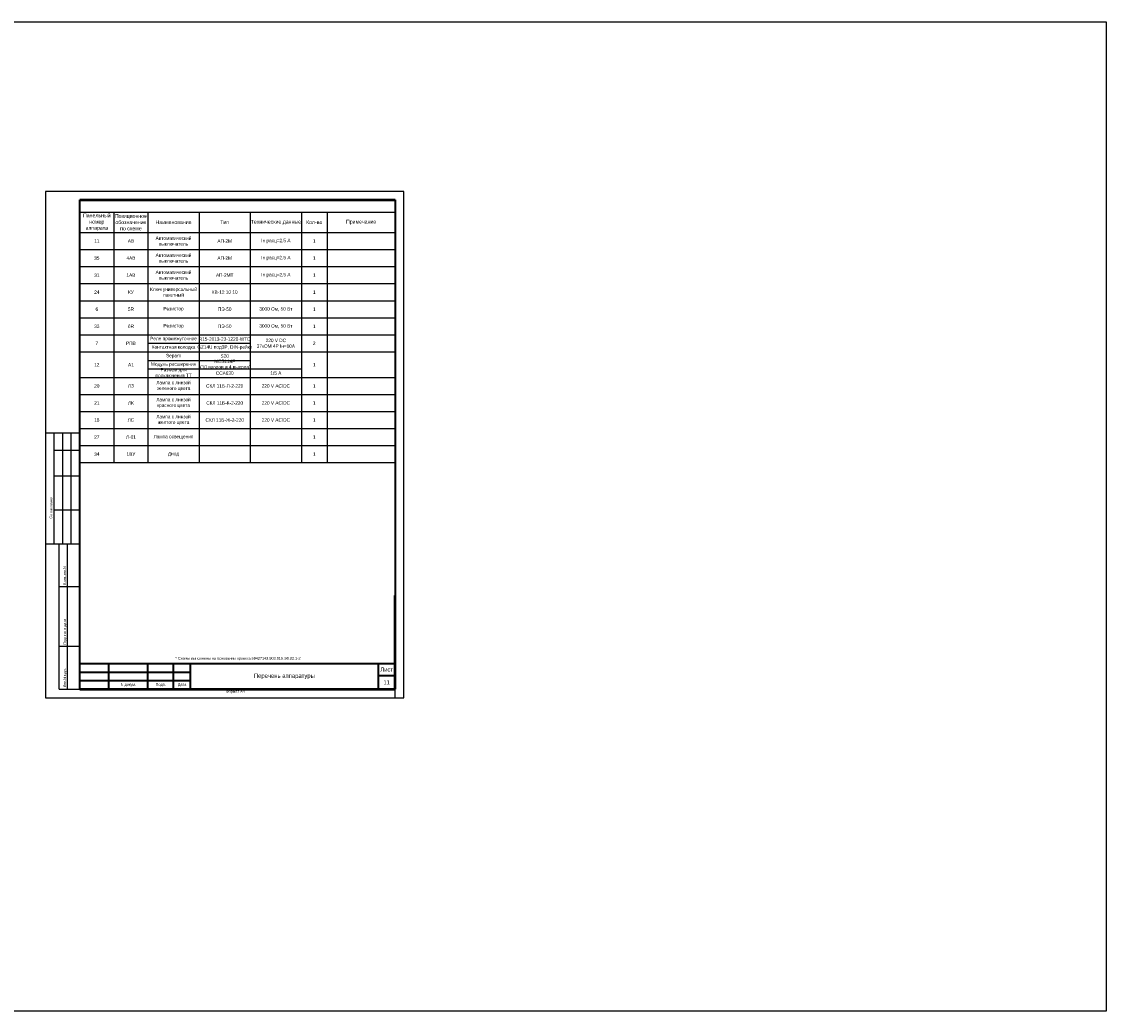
# Model space of a CAD drawing. Header units: millimetres. Extents: x 7700 to 12777, y -2533 to 2568.
# Tile 74 of 74: x 12140 to 12777, y 1295 to 1876. Entities that reach past the tile are written whole.
import ezdxf

# ---------------------------------------------------------------- set-up
doc = ezdxf.new("R2010")
doc.units = ezdxf.units.MM
doc.layers.add('основная 0.5', color=7, linetype='Continuous', lineweight=50)
doc.styles.add('SIMPLEX', font='txt', dxfattribs={"height": 5})

msp = doc.modelspace()

# ---------------------------------------------------------------- linework, layer by layer
for p, q in [((12364.55, 1776.23), (12154.55, 1776.23)), ((12154.55, 1776.23), (12154.55, 1479.23)), ((12364.55, 1479.23), (12364.55, 1776.23)), ((12174.55, 1764.13), (12194.55, 1764.13)), ((12194.55, 1764.13), (12214.55, 1764.13)), ((12194.55, 1764.13), (12194.55, 1752.13)), ((12214.55, 1764.13), (12244.55, 1764.13)), ((12214.55, 1764.13), (12214.55, 1752.13)), ((12244.55, 1764.13), (12244.55, 1752.13)), ((12244.55, 1764.13), (12274.55, 1764.13)), ((12274.55, 1764.13), (12304.55, 1764.13)), ((12274.55, 1764.13), (12274.55, 1752.13)), ((12304.55, 1764.13), (12319.55, 1764.13)), ((12304.55, 1764.13), (12304.55, 1752.13)), ((12319.55, 1764.13), (12359.55, 1764.13)), ((12319.55, 1764.13), (12319.55, 1752.13)), ((12174.55, 1752.13), (12359.55, 1752.13)), ((12174.55, 1752.13), (12194.55, 1752.13)), ((12194.55, 1752.13), (12214.55, 1752.13)), ((12194.55, 1752.13), (12194.55, 1742.13)), ((12214.55, 1752.13), (12244.55, 1752.13)), ((12214.55, 1752.13), (12214.55, 1742.13)), ((12244.55, 1752.13), (12244.55, 1742.13)), ((12244.55, 1752.13), (12274.55, 1752.13)), ((12274.55, 1752.13), (12304.55, 1752.13)), ((12274.55, 1752.13), (12274.55, 1742.13)), ((12304.55, 1752.13), (12319.55, 1752.13)), ((12304.55, 1752.13), (12304.55, 1742.13)), ((12319.55, 1752.13), (12359.55, 1752.13)), ((12319.55, 1752.13), (12319.55, 1742.13)), ((12174.55, 1742.13), (12214.55, 1742.13)), ((12174.55, 1742.13), (12359.55, 1742.13)), ((12194.55, 1742.13), (12194.55, 1732.13)), ((12214.55, 1742.13), (12214.55, 1732.13)), ((12244.55, 1742.13), (12359.55, 1742.13)), ((12244.55, 1742.13), (12244.55, 1732.13)), ((12274.55, 1742.13), (12274.55, 1732.13)), ((12304.55, 1742.13), (12304.55, 1732.13)), ((12319.55, 1742.13), (12319.55, 1732.13)), ((12174.55, 1732.13), (12214.55, 1732.13)), ((12174.55, 1732.13), (12359.55, 1732.13)), ((12194.55, 1732.13), (12194.55, 1722.13)), ((12214.55, 1732.13), (12214.55, 1722.13)), ((12214.55, 1732.13), (12244.55, 1732.13)), ((12244.55, 1732.13), (12359.55, 1732.13)), ((12244.55, 1732.13), (12244.55, 1722.13)), ((12274.55, 1732.13), (12274.55, 1722.13)), ((12304.55, 1732.13), (12304.55, 1722.13)), ((12319.55, 1732.13), (12319.55, 1722.13)), ((12174.55, 1722.13), (12359.55, 1722.13)), ((12174.55, 1722.13), (12359.55, 1722.13)), ((12194.55, 1722.13), (12194.55, 1712.13)), ((12214.55, 1722.13), (12214.55, 1712.13)), ((12244.55, 1722.13), (12244.55, 1712.13)), ((12274.55, 1722.13), (12274.55, 1712.13)), ((12304.55, 1722.13), (12304.55, 1712.13)), ((12319.55, 1722.13), (12319.55, 1712.13)), ((12174.55, 1712.13), (12359.55, 1712.13)), ((12194.55, 1712.13), (12194.55, 1702.13)), ((12214.55, 1712.13), (12214.55, 1702.13)), ((12244.55, 1712.13), (12244.55, 1702.13)), ((12274.55, 1712.13), (12274.55, 1702.13)), ((12304.55, 1712.13), (12304.55, 1702.13)), ((12319.55, 1712.13), (12319.55, 1702.13)), ((12174.55, 1702.13), (12359.55, 1702.13)), ((12194.55, 1702.13), (12194.55, 1692.13)), ((12214.55, 1702.13), (12214.55, 1692.13)), ((12244.55, 1702.13), (12244.55, 1692.13)), ((12274.55, 1702.13), (12274.55, 1692.13)), ((12304.55, 1702.13), (12304.55, 1692.13)), ((12319.55, 1702.13), (12319.55, 1692.13)), ((12174.55, 1692.13), (12359.55, 1692.13)), ((12194.55, 1692.13), (12194.55, 1682.13)), ((12214.55, 1692.13), (12214.55, 1682.13)), ((12244.55, 1692.13), (12244.55, 1682.13)), ((12274.55, 1692.13), (12274.55, 1617.13)), ((12304.55, 1692.13), (12304.55, 1682.13)), ((12319.55, 1692.13), (12319.55, 1682.13)), ((12214.55, 1687.13), (12274.55, 1687.13)), ((12174.55, 1682.13), (12359.55, 1682.13)), ((12194.55, 1682.13), (12194.55, 1667.13)), ((12214.55, 1682.13), (12214.55, 1667.13)), ((12244.55, 1682.13), (12244.55, 1667.13)), ((12304.55, 1682.13), (12304.55, 1672.13)), ((12304.55, 1682.13), (12304.55, 1641.98)), ((12319.55, 1682.13), (12319.55, 1672.13)), ((12319.55, 1682.13), (12319.55, 1639.05)), ((12214.55, 1677.13), (12274.55, 1677.13)), ((12174.55, 1667.13), (12359.55, 1667.13)), ((12194.55, 1667.13), (12194.55, 1657.13)), ((12214.55, 1672.13), (12304.55, 1672.13)), ((12214.55, 1667.13), (12214.55, 1657.13)), ((12244.55, 1667.13), (12244.55, 1657.13)), ((12304.55, 1667.13), (12304.55, 1657.13)), ((12319.55, 1667.13), (12319.55, 1657.13)), ((12174.55, 1657.13), (12359.55, 1657.13)), ((12194.55, 1657.13), (12194.55, 1647.13)), ((12214.55, 1657.13), (12214.55, 1647.13)), ((12244.55, 1657.13), (12244.55, 1647.13)), ((12304.55, 1657.13), (12304.55, 1647.13)), ((12319.55, 1657.13), (12319.55, 1647.13)), ((12174.55, 1647.13), (12359.55, 1647.13)), ((12194.55, 1647.13), (12194.55, 1637.13)), ((12214.55, 1647.13), (12214.55, 1637.13)), ((12244.55, 1647.13), (12244.55, 1637.13)), ((12304.55, 1647.13), (12304.55, 1637.13)), ((12319.55, 1647.13), (12319.55, 1637.13)), ((12174.55, 1637.13), (12359.55, 1637.13)), ((12194.55, 1637.13), (12194.55, 1627.13)), ((12214.55, 1637.13), (12214.55, 1627.13)), ((12244.55, 1637.13), (12244.55, 1627.13)), ((12304.55, 1637.13), (12304.55, 1627.13)), ((12319.55, 1637.13), (12319.55, 1627.13)), ((12174.55, 1634.41), (12154.55, 1634.41)), ((12159.55, 1569.41), (12159.55, 1634.41)), ((12164.55, 1569.41), (12164.55, 1634.41)), ((12169.55, 1569.41), (12169.55, 1634.41)), ((12159.55, 1624.41), (12174.55, 1624.41)), ((12174.55, 1627.13), (12359.55, 1627.13)), ((12194.55, 1627.13), (12194.55, 1617.13)), ((12214.55, 1627.13), (12214.55, 1617.13)), ((12244.55, 1627.13), (12244.55, 1617.13)), ((12304.55, 1627.13), (12304.55, 1617.13)), ((12319.55, 1627.13), (12319.55, 1617.13)), ((12174.55, 1617.13), (12359.55, 1617.13)), ((12159.55, 1609.41), (12174.55, 1609.41)), ((12159.55, 1589.41), (12174.55, 1589.41)), ((12154.55, 1569.41), (12174.55, 1569.41)), ((12162.55, 1484.23), (12162.55, 1569.41)), ((12167.42, 1484.23), (12167.42, 1569.41)), ((12162.55, 1544.41), (12174.55, 1544.41)), ((12162.55, 1509.41), (12174.55, 1509.41)), ((12162.55, 1484.23), (12174.55, 1484.23)), ((12359.55, 1479.23), (12359.55, 1484.23)), ((12154.55, 1479.23), (12364.55, 1479.23))]:
    msp.add_line(p, q)
at = {"lineweight": 40}
for p, q in [((12359.55, 1771.23), (12359.55, 1484.23)), ((12174.55, 1499.22), (12239.55, 1499.22)), ((12349.55, 1499.23), (12349.55, 1484.23)), ((12174.55, 1494.22), (12239.55, 1494.22)), ((12174.55, 1489.22), (12239.55, 1489.22)), ((12349.55, 1492.23), (12359.55, 1492.23)), ((12174.55, 1484.23), (12359.55, 1484.23))]:
    msp.add_line(p, q, dxfattribs=at)
at = {"color": 2}
msp.add_lwpolyline([(7701.96, 1875.8), (12776.6, 1875.8), (12776.6, 1295.24), (7701.96, 1295.24)], close=True, dxfattribs=at)
at = {"layer": 'основная 0.5', "lineweight": 40}
for p, q in [((12174.55, 1484.23), (12174.55, 1771.23)), ((12191.55, 1484.23), (12191.55, 1499.22)), ((12214.55, 1484.23), (12214.55, 1499.22)), ((12229.55, 1484.23), (12229.55, 1499.22)), ((12239.55, 1484.23), (12239.55, 1499.23)), ((12239.55, 1499.23), (12359.55, 1499.23))]:
    msp.add_line(p, q, dxfattribs=at)
at = {"layer": 'основная 0.5', "color": 0}
for p, q in [((12174.55, 1771.23), (12359.55, 1771.23)), ((12359.55, 1484.23), (12359.55, 1539.23)), ((12174.55, 1484.23), (12359.55, 1484.23))]:
    msp.add_line(p, q, dxfattribs=at)

# ---------------------------------------------------------------- texts
at = {"linetype": 'Continuous', "style": 'SIMPLEX'}
for s, p in [('Согласовано', (12158.38, 1584.29)), ('Взам.инв.N', (12166.38, 1545.29)), ('Подпись и дата', (12166.38, 1510.29)), ('Инв.Nподл.', (12166.38, 1485.29))]:
    msp.add_text(s, height=1.5, rotation=90, dxfattribs=at).set_placement(p)
at = {"attachment_point": 5, "style": 'SIMPLEX'}
for s, insert, char_height, width in [('Панельный номер аппарата', (12184.55, 1758.13), 2.2, 20), ('Позиционное обозначение по схеме', (12204.55, 1758.13), 2.2, 20), ('Наименование', (12229.55, 1758.13), 2.2, 30), ('Тип', (12259.55, 1758.13), 2.2, 30), ('Технические данные', (12289.55, 1758.13), 2.2, 30), ('Кол-во', (12312.05, 1758.13), 2.2, 15), ('Примечание', (12339.55, 1758.13), 2.2, 40), ('Автоматический выключатель ', (12229.55, 1747.13), 2, 30), ('11', (12184.55, 1747.13), 2, 20), ('АВ', (12204.55, 1747.13), 2, 20), ('АП-2М', (12259.55, 1747.13), 2, 30), ('Iн расц=2,5 А', (12289.55, 1747.13), 2, 30), ('1', (12312.05, 1747.13), 2, 15), ('35', (12184.55, 1737.13), 2, 20), ('4АВ', (12204.55, 1737.13), 2, 20), ('Автоматический выключатель', (12229.55, 1737.13), 2, 30), ('АП-2М', (12259.55, 1737.13), 2, 30), ('Iн расц=2,5 А', (12289.55, 1737.13), 2, 30), ('1', (12312.05, 1737.13), 2, 15), ('Автоматический выключатель', (12229.55, 1727.13), 2, 30), ('31', (12184.55, 1727.13), 2, 20), ('1АВ', (12204.55, 1727.13), 2, 20), ('АП-2МТ', (12259.55, 1727.13), 2, 30), ('Iн расц=2,5 А', (12289.55, 1727.13), 2, 30), ('1', (12312.05, 1727.13), 2, 15), ('24', (12184.55, 1717.13), 2, 20), ('КУ', (12204.55, 1717.13), 2, 20), ('Ключ универсальный пакетный ', (12229.55, 1717.13), 2, 30), ('КВ-12 10 10', (12259.55, 1717.13), 2, 30), ('1', (12312.05, 1717.13), 2, 15), ('6', (12184.55, 1707.13), 2, 20), ('5R', (12204.55, 1707.13), 2, 20), ('Резистор', (12229.55, 1707.13), 2, 30), ('ПЭ-50', (12259.55, 1707.13), 2, 30), ('\\pt24;3000 Ом, 50 Вт', (12289.55, 1707.13), 2, 30), ('1', (12312.05, 1707.13), 2, 15), ('33', (12184.55, 1697.13), 2, 20), ('6R', (12204.55, 1697.13), 2, 20), ('ПЭ-50', (12259.55, 1697.13), 2, 30), ('Резистор', (12229.55, 1697.13), 2, 30), ('\\pt24;3000 Ом, 50 Вт', (12289.55, 1697.13), 2, 30), ('1', (12312.05, 1697.13), 2, 15), ('7', (12184.55, 1687.13), 2, 20), ('РПВ', (12204.55, 1687.13), 2, 20), ('Реле промежуточное', (12229.55, 1689.63), 2, 30), ('Контактная колодка', (12229.55, 1684.63), 2, 30), ('R15-2013-23-1220-WTD', (12259.55, 1689.63), 2, 30), ('GZ14U под3Р, DIN-рейку', (12259.55, 1684.63), 2, 30), ('220 V DC\\P37кОМ 4Р Iн=10А', (12289.55, 1687.13), 2, 30), ('2', (12312.05, 1687.13), 2, 15), ('Sepam  ', (12229.55, 1679.63), 2, 30), ('S20', (12259.55, 1679.63), 2, 30), ('12', (12184.55, 1674.63), 2, 20), ('A1', (12204.55, 1674.63), 2, 20), ('Модуль расширения ', (12229.55, 1674.63), 2, 30), ('MES114F\\P (10 входов и 4 выхода)', (12259.55, 1674.63), 2, 30), ('1', (12312.05, 1674.63), 2, 15), ('Разъем для подключения ТТ', (12229.55, 1669.63), 2, 30), ('CCA630', (12259.55, 1669.63), 2, 30), ('1/5 А', (12289.55, 1669.63), 2, 30), ('20', (12184.55, 1662.13), 2, 20), ('ЛЗ', (12204.55, 1662.13), 2, 20), ('Лампа с линзой зеленого цвета', (12229.55, 1662.13), 2, 30), ('СКЛ 11Б-Л-2-220', (12259.55, 1662.13), 2, 30), ('220 V АС/DC', (12289.55, 1662.13), 2, 30), ('1', (12312.05, 1662.13), 2, 15), ('Лампа с линзой красного цвета', (12229.55, 1652.13), 2, 30), ('21', (12184.55, 1652.13), 2, 20), ('ЛК', (12204.55, 1652.13), 2, 20), ('СКЛ 11Б-К-2-220', (12259.55, 1652.13), 2, 30), ('220 V АС/DC', (12289.55, 1652.13), 2, 30), ('1', (12312.05, 1652.13), 2, 15), ('18', (12184.55, 1642.13), 2, 20), ('ЛС', (12204.55, 1642.13), 2, 20), ('Лампа с линзой желтого цвета', (12229.55, 1642.13), 2, 30), ('СКЛ 11Б-Ж-2-220', (12259.55, 1642.13), 2, 30), ('220 V АС/DC', (12289.55, 1642.13), 2, 30), ('1', (12312.05, 1642.13), 2, 15), ('27', (12184.55, 1632.13), 2, 20), ('Л-01', (12204.55, 1632.13), 2, 20), ('Лампа освещения', (12229.55, 1632.13), 2, 30), ('1', (12312.05, 1632.13), 2, 15), ('34', (12184.55, 1622.13), 2, 20), ('1ВУ', (12204.55, 1622.13), 2, 20), ('Диод', (12229.55, 1622.13), 2, 30), ('1', (12312.05, 1622.13), 2, 15)]:
    msp.add_mtext(s, dxfattribs=dict(at, insert=insert, char_height=char_height, width=width))
at = {"lineweight": 35, "attachment_point": 5, "line_spacing_factor": 0.8, "style": 'SIMPLEX'}
for s, insert, char_height, width in [('\\pi-4.8,l6.4,t6.4;*^IСхемы выполнены на основании проекта 59427142.903.015.Э0.22.1-2', (12266.51, 1502.1), 1.6, 185), ('Лист', (12354.55, 1495.73), 2.5, 10), ('Перечень аппаратуры', (12294.55, 1491.73), 2.5, 110), ('11', (12354.55, 1488.23), 2.5, 10), ('N докум.', (12203.05, 1486.72), 1.6, 23), ('Подп.', (12222.05, 1486.72), 1.6, 15), ('Дата', (12234.55, 1486.72), 1.6, 10)]:
    msp.add_mtext(s, dxfattribs=dict(at, insert=insert, char_height=char_height, width=width))
at = {"lineweight": 30, "insert": (12260.14, 1483.7), "char_height": 1.6, "attachment_point": 1, "style": 'SIMPLEX'}
msp.add_mtext_dynamic_manual_height_columns('Формат А4', width=45.8537, gutter_width=12.5, heights=[0], dxfattribs=at)

doc.saveas('drawing.dxf')
